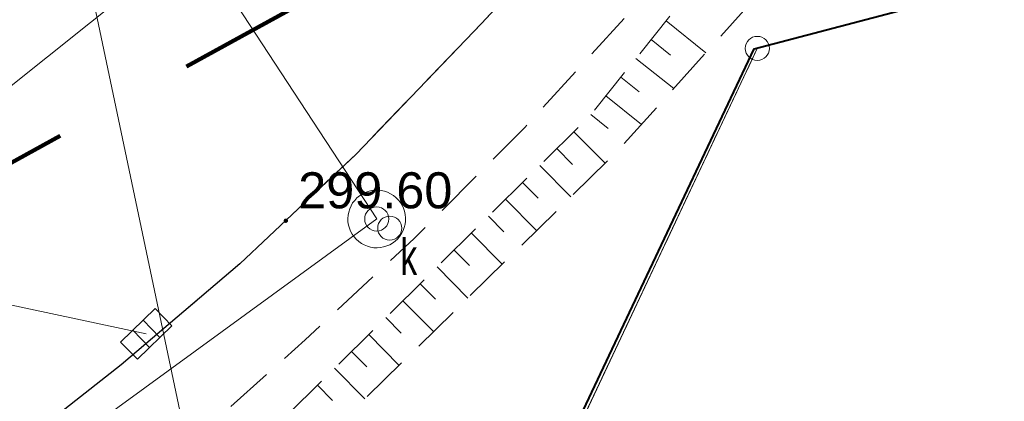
# Model space of a CAD drawing. Header units: metres. Extents: x 6567444 to 13135881, y 5574237 to 11149086.
# Tile 78 of 191: x 6567925 to 6567946, y 5574372 to 5574380. Entities that reach past the tile are written whole.
import ezdxf
from ezdxf.enums import TextEntityAlignment as Align

# ---------------------------------------------------------------- set-up
doc = ezdxf.new("R2010")
doc.units = ezdxf.units.M
for name, pattern in [('2.0_1.0', [3, 2, -1]), ('L_0_03', [1, 0.5, -0.5]), ('L_0_04', [1.5, 1, -0.5])]:
    doc.linetypes.add(name, pattern=pattern)
for name, color, linetype, lineweight in [('EGB_DzialkaEwidencyjna', 7, 'Continuous', 18), ('EGB_Klasouzytek', 92, 'Continuous', 18), ('EGB_KonturUzytkuGruntowego', 92, 'Continuous', 18), ('EGB_PunktGraniczny', 7, 'Continuous', 18), ('GES_InneUrzadzeniaTowarzyszace', 7, 'Continuous', 18), ('GES_InneUrzadzeniaTowarzyszace_P', 7, 'Continuous', 18), ('GES_PrzewodKanalizacyjny', 36, 'Continuous', 18), ('GES_PrzewodWodociagowy', 5, 'Continuous', 18), ('GES_UrzadzeniaSiecKanalizacyjna_P', 7, 'Continuous', 18), ('KR_ObiektKarto', 7, 'Continuous', 18), ('MP_LINIE_REGULAC', 135, 'Continuous', 40), ('OT_Komunikacja', 7, 'Continuous', 18), ('OT_Skarpa', 7, 'Continuous', 18), ('OTRS', 7, 'Continuous', 13), ('OTRS_O', 7, 'Continuous', 20), ('Z_ZAKRES', 214, 'Continuous', 90)]:
    doc.layers.add(name, color=color, linetype=linetype, lineweight=lineweight)
doc.layers.add('FORMA - Arch 01 - PZT 1 Strefy', color=7, linetype='Continuous')
doc.styles.add('BDOT', font='arial.ttf', dxfattribs={"width": 0.9})
doc.styles.get("Standard").update_dxf_attribs({"font": 'arial.ttf'})
pattern_1 = [(45, (0, 0), (-0.265165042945, 0.265165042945), [])]

# ---------------------------------------------------------------- blocks, each defined once
blk = doc.blocks.new('L_0_02_2')
at = {"color": 0}
blk.add_point((0, 0), dxfattribs=at)
blk = doc.blocks.new('L_0_02_1')
at = {"color": 0}
blk.add_point((0, 0), dxfattribs=at)
blk = doc.blocks.new('EGPG_S')
at = {"color": 0, "linetype": 'Continuous', "lineweight": 18}
blk.add_circle((0, 0), 0.5, dxfattribs=at)
blk = doc.blocks.new('other_SUPW_O')
at = {"color": 0, "linetype": 'Continuous', "lineweight": 18}
blk.add_circle((0, 0), 0.5, dxfattribs=at)
blk = doc.blocks.new('SUPK_K')
at = {"color": 0, "linetype": 'Continuous', "lineweight": 18}
blk.add_circle((0, 0), 0.5, dxfattribs=at)
blk = doc.blocks.new('other_SUKK')
at = {"color": 0, "linetype": 'Continuous', "lineweight": 18, "flags": 128}
blk.add_lwpolyline([(1, 0.5), (1, -0.5), (-1, -0.5), (-1, 0.5), (1, 0.5)], close=True, dxfattribs=at)
for points in [[(-0.3, 0.5), (-0.3, -0.5)], [(0.3, 0.5), (0.3, -0.5)]]:
    blk.add_lwpolyline(points, dxfattribs=at)
blk = doc.blocks.new('OTRS')
at = {"layer": 'OTRS', "color": 0, "lineweight": -3, "const_width": 0.09}
blk.add_lwpolyline([(-0.045, 0, 1), (0.045, 0, 1)], format="xyb", close=True, dxfattribs=at)
at = {"layer": 'OTRS_O', "color": 0, "style": 'BDOT'}
blk.add_attdef('RZEDNA', (0.514, 0.515), '', height=1.5, dxfattribs=at)
blk = doc.blocks.new('_MDCP')
at = {"layer": 'EGB_DzialkaEwidencyjna', "linetype": 'CONTINUOUS', "lineweight": 18}
for p, q in [((6567870.09, 5574563.29), (6567937.22, 5574576.21)), ((6567937.22, 5574576.21), (6567953.2, 5574485.85)), ((6567921.55, 5574569.11), (6567849.51, 5574552.26)), ((6567946.41, 5574443.1), (6567921.55, 5574569.11)), ((6567848.19, 5574557.83), (6567870.09, 5574563.29)), ((6567849.51, 5574552.26), (6567848.19, 5574557.83)), ((6567953.2, 5574485.85), (6567954.34, 5574479.4)), ((6567954.34, 5574479.4), (6567964.63, 5574421.22)), ((6567945.87, 5574426.93), (6567946.41, 5574443.1)), ((6567941.78, 5574411.28), (6567945.87, 5574426.93)), ((6567964.63, 5574421.22), (6567961.98, 5574385.01)), ((6567926.87, 5574389.48), (6567941.78, 5574411.28)), ((6567903.73, 5574376.76), (6567926.87, 5574389.48)), ((6567961.98, 5574385.01), (6567940.38, 5574379.35)), ((6567940.38, 5574379.35), (6567927.03, 5574350.99)), ((6567864.17, 5574367.81), (6567903.73, 5574376.76)), ((6567869.98, 5574345.11), (6567864.17, 5574367.81)), ((6567921.32, 5574359.06), (6567869.98, 5574345.11)), ((6567923.464, 5574348.631), (6567921.32, 5574359.06)), ((6567927.03, 5574350.99), (6567923.464, 5574348.631))]:
    blk.add_line(p, q, dxfattribs=at)
at = {"layer": 'EGB_Klasouzytek', "lineweight": 18}
blk.add_lwpolyline([(6567937.22, 5574576.21), (6567953.2, 5574485.85), (6567954.34, 5574479.4), (6567964.63, 5574421.22), (6567961.98, 5574385.01), (6567940.38, 5574379.35), (6567928.595, 5574354.314)], dxfattribs=at)
at = {"layer": 'EGB_KonturUzytkuGruntowego', "linetype": 'L_0_03', "lineweight": 18}
blk.add_lwpolyline([(6567953.2, 5574485.85), (6567954.34, 5574479.4), (6567964.63, 5574421.22), (6567961.98, 5574385.01), (6567940.38, 5574379.35), (6567928.595, 5574354.314)], dxfattribs=at)
at = {"layer": 'EGB_PunktGraniczny'}
blk.add_point((6567940.38, 5574379.35), dxfattribs=at)
at = {"layer": 'GES_InneUrzadzeniaTowarzyszace', "color": 36, "linetype": 'Continuous', "lineweight": 18, "flags": 128}
blk.add_lwpolyline([(6567932.409, 5574375.203), (6567932.342, 5574375.214), (6567932.276, 5574375.233), (6567932.212, 5574375.259), (6567932.152, 5574375.291), (6567932.096, 5574375.331), (6567932.045, 5574375.377), (6567932, 5574375.428), (6567931.96, 5574375.484), (6567931.927, 5574375.544), (6567931.902, 5574375.608), (6567931.884, 5574375.674), (6567931.873, 5574375.741), (6567931.87, 5574375.81), (6567931.875, 5574375.878), (6567931.888, 5574375.945), (6567931.908, 5574376.011), (6567931.936, 5574376.073), (6567931.97, 5574376.133), (6567932.012, 5574376.187), (6567932.059, 5574376.237), (6567932.111, 5574376.281), (6567932.168, 5574376.319), (6567932.229, 5574376.35), (6567932.294, 5574376.374), (6567932.36, 5574376.39), (6567932.428, 5574376.399), (6567932.497, 5574376.4), (6567932.565, 5574376.393), (6567932.632, 5574376.378), (6567932.696, 5574376.356), (6567932.758, 5574376.326), (6567932.816, 5574376.29), (6567932.87, 5574376.247), (6567932.918, 5574376.199), (6567932.961, 5574376.145), (6567932.997, 5574376.087), (6567933.026, 5574376.025), (6567933.048, 5574375.96), (6567933.063, 5574375.893), (6567933.069, 5574375.825), (6567933.068, 5574375.757), (6567933.06, 5574375.689), (6567933.043, 5574375.622), (6567933.019, 5574375.558), (6567932.988, 5574375.497), (6567932.95, 5574375.44), (6567932.906, 5574375.388), (6567932.856, 5574375.341), (6567932.801, 5574375.3), (6567932.742, 5574375.265), (6567932.679, 5574375.238), (6567932.613, 5574375.218), (6567932.546, 5574375.205), (6567932.478, 5574375.2)], close=True, dxfattribs=at)
at = {"layer": 'GES_PrzewodKanalizacyjny', "color": 36, "linetype": 'Continuous', "lineweight": 18, "flags": 128}
for points in [[(6567920.36, 5574374.97), (6567940.577, 5574391.128)], [(6567925.72, 5574386.13), (6567932.47, 5574375.8)], [(6567919.53, 5574366.37), (6567932.47, 5574375.8)], [(6567927.681, 5574373.41), (6567920.36, 5574374.97)]]:
    blk.add_lwpolyline(points, dxfattribs=at)
at = {"layer": 'GES_PrzewodWodociagowy', "color": 5, "linetype": 'Continuous', "lineweight": 18}
blk.add_lwpolyline([(6567931.67, 5574356.163), (6567925.94, 5574383.41), (6567967.469, 5574392.165)], dxfattribs=at)
at = {"layer": 'KR_ObiektKarto', "linetype": 'Continuous', "lineweight": 18, "flags": 128}
for points in [[(6567938.484, 5574379.922), (6567939.312, 5574379.258)], [(6567938.171, 5574379.532), (6567938.574, 5574379.209)], [(6567937.858, 5574379.141), (6567938.643, 5574378.513)], [(6567937.546, 5574378.751), (6567937.927, 5574378.446)], [(6567937.233, 5574378.361), (6567937.974, 5574377.768)], [(6567936.921, 5574377.971), (6567937.28, 5574377.683)], [(6567936.57, 5574377.615), (6567937.219, 5574376.958)], [(6567936.214, 5574377.264), (6567936.538, 5574376.936)], [(6567935.859, 5574376.912), (6567936.505, 5574376.258)], [(6567935.503, 5574376.56), (6567935.826, 5574376.234)], [(6567935.148, 5574376.209), (6567935.792, 5574375.557)], [(6567934.792, 5574375.857), (6567935.113, 5574375.532)], [(6567934.437, 5574375.506), (6567935.078, 5574374.857)], [(6567934.081, 5574375.154), (6567934.401, 5574374.83)], [(6567933.725, 5574374.802), (6567934.364, 5574374.156)], [(6567933.37, 5574374.451), (6567933.689, 5574374.129)], [(6567933.014, 5574374.099), (6567933.651, 5574373.456)], [(6567932.659, 5574373.748), (6567932.976, 5574373.427)], [(6567932.303, 5574373.396), (6567932.937, 5574372.755)], [(6567931.948, 5574373.045), (6567932.264, 5574372.725)], [(6567931.592, 5574372.693), (6567932.223, 5574372.055)], [(6567931.237, 5574372.341), (6567931.552, 5574372.023)]]:
    blk.add_lwpolyline(points, dxfattribs=at)
at = {"layer": 'MP_LINIE_REGULAC', "linetype": 'Continuous'}
blk.add_lwpolyline([(6567928.454, 5574354.229), (6567940.318, 5574379.339), (6567965.138, 5574385.87)], dxfattribs=at)
at = {"layer": 'OT_Komunikacja', "color": 7, "linetype": 'Continuous', "lineweight": 25, "flags": 128}
blk.add_lwpolyline([(6567946.829, 5574396.401), (6567945.062, 5574393.494), (6567943.667, 5574391.188), (6567941.714, 5574388.428), (6567939.717, 5574385.726), (6567938.499, 5574384.155), (6567936.766, 5574382.158), (6567934.651, 5574379.867), (6567932.034, 5574377.144), (6567929.626, 5574374.868), (6567927.159, 5574372.769), (6567924.721, 5574370.845), (6567920.178, 5574367.514), (6567919.163, 5574366.875), (6567917.209, 5574365.668), (6567912.846, 5574363.203), (6567908.053, 5574360.812), (6567905.63, 5574359.784), (6567900.842, 5574357.997)], dxfattribs=at)
at = {"layer": 'OT_Komunikacja', "color": 7, "linetype": 'L_0_04', "lineweight": 18, "flags": 128}
blk.add_lwpolyline([(6567954.89, 5574468.512), (6567956.089, 5574463.26), (6567957.252, 5574458.143), (6567957.794, 5574455.218), (6567958.727, 5574450.183), (6567959.058, 5574447.861), (6567959.67, 5574442.376), (6567959.67, 5574436.486), (6567959.545, 5574431.99), (6567959.099, 5574427.014), (6567958.044, 5574420.969), (6567957.324, 5574417.445), (6567956.07, 5574412.854), (6567954.526, 5574407.996), (6567952.42, 5574402.809), (6567950.598, 5574398.897), (6567948.007, 5574394.119), (6567947.234, 5574392.908), (6567943.824, 5574387.695), (6567941.21, 5574384.2), (6567938.511, 5574380.967), (6567935.556, 5574377.712), (6567933.248, 5574375.394), (6567930.983, 5574373.286), (6567929, 5574371.503), (6567927.008, 5574369.919), (6567923.991, 5574367.643), (6567920.708, 5574365.356), (6567918.61, 5574364.087), (6567916.996, 5574363.184), (6567918.799, 5574366.142), (6567919.163, 5574366.875), (6567920.178, 5574367.514), (6567924.721, 5574370.845), (6567927.159, 5574372.769), (6567929.626, 5574374.868), (6567932.034, 5574377.144), (6567934.651, 5574379.867), (6567936.766, 5574382.158), (6567938.499, 5574384.155), (6567939.717, 5574385.726), (6567941.714, 5574388.428), (6567943.667, 5574391.188), (6567945.062, 5574393.494), (6567946.829, 5574396.401), (6567947.856, 5574398.247), (6567949.105, 5574400.712), (6567950.226, 5574403.154), (6567951.475, 5574406.082), (6567953.08, 5574410.424), (6567953.824, 5574412.7), (6567954.863, 5574416.361), (6567955.634, 5574419.668), (6567956.001, 5574421.378), (6567956.525, 5574424.251), (6567956.882, 5574426.779), (6567957.102, 5574428.646), (6567957.291, 5574430.461), (6567957.448, 5574433.219), (6567957.584, 5574436.196), (6567957.494, 5574439.375), (6567957.326, 5574443.683), (6567956.865, 5574448.256), (6567955.717, 5574455.051), (6567954.618, 5574460.152), (6567953.982, 5574463.046), (6567953.196, 5574466.527), (6567952.865, 5574468.02), (6567953.104, 5574468.962), (6567953.7, 5574470.618), (6567954.406, 5574471.956), (6567954.979, 5574472.711), (6567955.47, 5574473.02), (6567955.795, 5574470.584)], close=True, dxfattribs=at)
at = {"layer": 'OT_Skarpa', "color": 7, "linetype": 'L_0_04', "lineweight": 18, "flags": 128}
blk.add_lwpolyline([(6567955.232, 5574406.177), (6567951.756, 5574398.203), (6567947.269, 5574389.868), (6567942.777, 5574383.115), (6567937.448, 5574377.183), (6567930.261, 5574370.129), (6567925.735, 5574366.886), (6567916.441, 5574361.219), (6567908.061, 5574356.673), (6567903.277, 5574354.979), (6567890.931, 5574351.328), (6567881.688, 5574348.638), (6567870.25, 5574345.423), (6567870.125, 5574346.245), (6567881.513, 5574349.229), (6567890.859, 5574351.844), (6567903.074, 5574355.601), (6567907.897, 5574357.115), (6567916.207, 5574361.546), (6567925.258, 5574367.328), (6567929.831, 5574370.951), (6567936.889, 5574377.931), (6567941.701, 5574383.939), (6567946.663, 5574390.442), (6567951.323, 5574398.426), (6567954.838, 5574406.196), (6567955.936, 5574410.199)], close=True, dxfattribs=at)
at = {"layer": 'Z_ZAKRES', "linetype": '2.0_1.0', "lineweight": 140, "ltscale": 3}
blk.add_lwpolyline([(6567820.407, 5574555.719), (6567847.232, 5574561.997), (6567929.356, 5574581.206), (6567956.443, 5574443.911), (6567955.827, 5574425.481), (6567951.015, 5574407.07), (6567933.777, 5574381.866), (6567907.312, 5574367.318), (6567855.739, 5574355.65), (6567852.582, 5574378.747), (6567848.105, 5574411.572), (6567841.693, 5574438.994), (6567818.946, 5574517.253)], close=True, dxfattribs=at)
at = {"layer": 'EGB_DzialkaEwidencyjna', "linetype": 'Continuous', "xscale": 0.5, "yscale": 0.5, "zscale": 0.5}
for name, rotation in [('L_0_02_2', 14.68), ('L_0_02_1', 244.79)]:
    blk.add_blockref(name, (6567940.38, 5574379.35), dxfattribs=dict(at, rotation=rotation))
at = {"layer": 'EGB_PunktGraniczny', "linetype": 'Continuous', "xscale": 0.5, "yscale": 0.5, "zscale": 0.5}
blk.add_blockref('EGPG_S', (6567940.38, 5574379.35), dxfattribs=at)
at = {"layer": 'GES_InneUrzadzeniaTowarzyszace_P', "color": 36, "linetype": 'Continuous', "xscale": 0.5, "yscale": 0.5, "zscale": 0.5}
blk.add_blockref('SUPK_K', (6567932.47, 5574375.8), dxfattribs=at)
at = {"layer": 'GES_InneUrzadzeniaTowarzyszace_P', "linetype": 'Continuous', "xscale": 0.5, "yscale": 0.5, "zscale": 0.5}
blk.add_blockref('other_SUPW_O', (6567932.74, 5574375.61), dxfattribs=at)
at = {"layer": 'GES_UrzadzeniaSiecKanalizacyjna_P', "color": 36, "linetype": 'Continuous', "xscale": 0.4999999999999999, "yscale": 0.4999999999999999, "zscale": 0.5, "rotation": 44.12290132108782}
blk.add_blockref('other_SUKK', (6567927.68, 5574373.409), dxfattribs=at)
at = {"layer": 'OTRS', "xscale": 0.5, "yscale": 0.5, "zscale": 0.5}
blk.add_blockref('OTRS', (6567930.581, 5574375.764, 299.604), dxfattribs=at).add_auto_attribs({'RZEDNA': '299.60'})
at = {"layer": 'GES_InneUrzadzeniaTowarzyszace_P', "color": 7, "lineweight": 15, "width": 0.66}
blk.add_text('k', height=0.75, dxfattribs=at).set_placement((6567932.965, 5574375.385), align=Align.TOP_LEFT)
blk = doc.blocks.new('PR1183 Chorzów Metalowców V09_TT')
at = {"layer": 'FORMA - Arch 01 - PZT 1 Strefy', "linetype": 'Continuous', "lineweight": 0, "true_color": 0x577933}
h = blk.add_hatch(dxfattribs=at)
h.set_pattern_fill('ANSI31', color=77, scale=3, style=0)
h.set_pattern_definition(pattern_1)
h.paths.add_polyline_path([(6567874.014, 5574368.787), (6567903.73, 5574375.51), (6567926.87, 5574388.23), (6567941.769, 5574410.008), (6567945.87, 5574425.68), (6567946.274, 5574437.791), (6567944.961, 5574438.318), (6567943.09, 5574447.025), (6567939.696, 5574458.048), (6567938.856, 5574457.187), (6567945.454, 5574426.488), (6567940.566, 5574425.437), (6567942.208, 5574417.794, -0.198349), (6567940.833, 5574410.263), (6567926.815, 5574389.768), (6567903.433, 5574376.914), (6567873.643, 5574370.512)])
blk = doc.blocks.new('GE.I.6640.1.468.2024_MDCP_dodatkowe pomiary_12.03.2026')
at = {"layer": 'EGB_DzialkaEwidencyjna', "linetype": 'CONTINUOUS', "lineweight": 18}
for p, q in [((6567870.09, 5574563.29), (6567937.22, 5574576.21)), ((6567937.22, 5574576.21), (6567953.2, 5574485.85)), ((6567921.55, 5574569.11), (6567849.51, 5574552.26)), ((6567946.41, 5574443.1), (6567921.55, 5574569.11)), ((6567848.19, 5574557.83), (6567870.09, 5574563.29)), ((6567849.51, 5574552.26), (6567848.19, 5574557.83)), ((6567953.2, 5574485.85), (6567954.34, 5574479.4)), ((6567954.34, 5574479.4), (6567964.63, 5574421.22)), ((6567945.87, 5574426.93), (6567946.41, 5574443.1)), ((6567941.78, 5574411.28), (6567945.87, 5574426.93)), ((6567964.63, 5574421.22), (6567961.98, 5574385.01)), ((6567926.87, 5574389.48), (6567941.78, 5574411.28)), ((6567903.73, 5574376.76), (6567926.87, 5574389.48)), ((6567961.98, 5574385.01), (6567940.38, 5574379.35)), ((6567940.38, 5574379.35), (6567927.03, 5574350.99)), ((6567864.17, 5574367.81), (6567903.73, 5574376.76)), ((6567869.98, 5574345.11), (6567864.17, 5574367.81)), ((6567921.32, 5574359.06), (6567869.98, 5574345.11)), ((6567923.464, 5574348.631), (6567921.32, 5574359.06)), ((6567927.03, 5574350.99), (6567923.464, 5574348.631))]:
    blk.add_line(p, q, dxfattribs=at)
at = {"layer": 'EGB_Klasouzytek', "lineweight": 18}
blk.add_lwpolyline([(6567937.22, 5574576.21), (6567953.2, 5574485.85), (6567954.34, 5574479.4), (6567964.63, 5574421.22), (6567961.98, 5574385.01), (6567940.38, 5574379.35), (6567928.595, 5574354.314)], dxfattribs=at)
at = {"layer": 'EGB_KonturUzytkuGruntowego', "linetype": 'L_0_03', "lineweight": 18}
blk.add_lwpolyline([(6567953.2, 5574485.85), (6567954.34, 5574479.4), (6567964.63, 5574421.22), (6567961.98, 5574385.01), (6567940.38, 5574379.35), (6567928.595, 5574354.314)], dxfattribs=at)
at = {"layer": 'EGB_PunktGraniczny'}
blk.add_point((6567940.38, 5574379.35), dxfattribs=at)
at = {"layer": 'GES_InneUrzadzeniaTowarzyszace', "color": 36, "linetype": 'Continuous', "lineweight": 18, "flags": 128}
blk.add_lwpolyline([(6567932.409, 5574375.203), (6567932.342, 5574375.214), (6567932.276, 5574375.233), (6567932.212, 5574375.259), (6567932.152, 5574375.291), (6567932.096, 5574375.331), (6567932.045, 5574375.377), (6567932, 5574375.428), (6567931.96, 5574375.484), (6567931.927, 5574375.544), (6567931.902, 5574375.608), (6567931.884, 5574375.674), (6567931.873, 5574375.741), (6567931.87, 5574375.81), (6567931.875, 5574375.878), (6567931.888, 5574375.945), (6567931.908, 5574376.011), (6567931.936, 5574376.073), (6567931.97, 5574376.133), (6567932.012, 5574376.187), (6567932.059, 5574376.237), (6567932.111, 5574376.281), (6567932.168, 5574376.319), (6567932.229, 5574376.35), (6567932.294, 5574376.374), (6567932.36, 5574376.39), (6567932.428, 5574376.399), (6567932.497, 5574376.4), (6567932.565, 5574376.393), (6567932.632, 5574376.378), (6567932.696, 5574376.356), (6567932.758, 5574376.326), (6567932.816, 5574376.29), (6567932.87, 5574376.247), (6567932.918, 5574376.199), (6567932.961, 5574376.145), (6567932.997, 5574376.087), (6567933.026, 5574376.025), (6567933.048, 5574375.96), (6567933.063, 5574375.893), (6567933.069, 5574375.825), (6567933.068, 5574375.757), (6567933.06, 5574375.689), (6567933.043, 5574375.622), (6567933.019, 5574375.558), (6567932.988, 5574375.497), (6567932.95, 5574375.44), (6567932.906, 5574375.388), (6567932.856, 5574375.341), (6567932.801, 5574375.3), (6567932.742, 5574375.265), (6567932.679, 5574375.238), (6567932.613, 5574375.218), (6567932.546, 5574375.205), (6567932.478, 5574375.2)], close=True, dxfattribs=at)
at = {"layer": 'GES_PrzewodKanalizacyjny', "color": 36, "linetype": 'Continuous', "lineweight": 18, "flags": 128}
for points in [[(6567920.36, 5574374.97), (6567940.577, 5574391.128)], [(6567925.72, 5574386.13), (6567932.47, 5574375.8)], [(6567919.53, 5574366.37), (6567932.47, 5574375.8)], [(6567927.681, 5574373.41), (6567920.36, 5574374.97)]]:
    blk.add_lwpolyline(points, dxfattribs=at)
at = {"layer": 'GES_PrzewodWodociagowy', "color": 5, "linetype": 'Continuous', "lineweight": 18}
blk.add_lwpolyline([(6567931.67, 5574356.163), (6567925.94, 5574383.41), (6567967.469, 5574392.165)], dxfattribs=at)
at = {"layer": 'KR_ObiektKarto', "linetype": 'Continuous', "lineweight": 18, "flags": 128}
for points in [[(6567938.484, 5574379.922), (6567939.312, 5574379.258)], [(6567938.171, 5574379.532), (6567938.574, 5574379.209)], [(6567937.858, 5574379.141), (6567938.643, 5574378.513)], [(6567937.546, 5574378.751), (6567937.927, 5574378.446)], [(6567937.233, 5574378.361), (6567937.974, 5574377.768)], [(6567936.921, 5574377.971), (6567937.28, 5574377.683)], [(6567936.57, 5574377.615), (6567937.219, 5574376.958)], [(6567936.214, 5574377.264), (6567936.538, 5574376.936)], [(6567935.859, 5574376.912), (6567936.505, 5574376.258)], [(6567935.503, 5574376.56), (6567935.826, 5574376.234)], [(6567935.148, 5574376.209), (6567935.792, 5574375.557)], [(6567934.792, 5574375.857), (6567935.113, 5574375.532)], [(6567934.437, 5574375.506), (6567935.078, 5574374.857)], [(6567934.081, 5574375.154), (6567934.401, 5574374.83)], [(6567933.725, 5574374.802), (6567934.364, 5574374.156)], [(6567933.37, 5574374.451), (6567933.689, 5574374.129)], [(6567933.014, 5574374.099), (6567933.651, 5574373.456)], [(6567932.659, 5574373.748), (6567932.976, 5574373.427)], [(6567932.303, 5574373.396), (6567932.937, 5574372.755)], [(6567931.948, 5574373.045), (6567932.264, 5574372.725)], [(6567931.592, 5574372.693), (6567932.223, 5574372.055)], [(6567931.237, 5574372.341), (6567931.552, 5574372.023)]]:
    blk.add_lwpolyline(points, dxfattribs=at)
at = {"layer": 'MP_LINIE_REGULAC', "linetype": 'Continuous'}
blk.add_lwpolyline([(6567928.454, 5574354.229), (6567940.318, 5574379.339), (6567965.138, 5574385.87)], dxfattribs=at)
at = {"layer": 'OT_Komunikacja', "color": 7, "linetype": 'Continuous', "lineweight": 25, "flags": 128}
blk.add_lwpolyline([(6567946.829, 5574396.401), (6567945.062, 5574393.494), (6567943.667, 5574391.188), (6567941.714, 5574388.428), (6567939.717, 5574385.726), (6567938.499, 5574384.155), (6567936.766, 5574382.158), (6567934.651, 5574379.867), (6567932.034, 5574377.144), (6567929.626, 5574374.868), (6567927.159, 5574372.769), (6567924.721, 5574370.845), (6567920.178, 5574367.514), (6567919.163, 5574366.875), (6567917.209, 5574365.668), (6567912.846, 5574363.203), (6567908.053, 5574360.812), (6567905.63, 5574359.784), (6567900.842, 5574357.997)], dxfattribs=at)
at = {"layer": 'OT_Komunikacja', "color": 7, "linetype": 'L_0_04', "lineweight": 18, "flags": 128}
blk.add_lwpolyline([(6567954.89, 5574468.512), (6567956.089, 5574463.26), (6567957.252, 5574458.143), (6567957.794, 5574455.218), (6567958.727, 5574450.183), (6567959.058, 5574447.861), (6567959.67, 5574442.376), (6567959.67, 5574436.486), (6567959.545, 5574431.99), (6567959.099, 5574427.014), (6567958.044, 5574420.969), (6567957.324, 5574417.445), (6567956.07, 5574412.854), (6567954.526, 5574407.996), (6567952.42, 5574402.809), (6567950.598, 5574398.897), (6567948.007, 5574394.119), (6567947.234, 5574392.908), (6567943.824, 5574387.695), (6567941.21, 5574384.2), (6567938.511, 5574380.967), (6567935.556, 5574377.712), (6567933.248, 5574375.394), (6567930.983, 5574373.286), (6567929, 5574371.503), (6567927.008, 5574369.919), (6567923.991, 5574367.643), (6567920.708, 5574365.356), (6567918.61, 5574364.087), (6567916.996, 5574363.184), (6567918.799, 5574366.142), (6567919.163, 5574366.875), (6567920.178, 5574367.514), (6567924.721, 5574370.845), (6567927.159, 5574372.769), (6567929.626, 5574374.868), (6567932.034, 5574377.144), (6567934.651, 5574379.867), (6567936.766, 5574382.158), (6567938.499, 5574384.155), (6567939.717, 5574385.726), (6567941.714, 5574388.428), (6567943.667, 5574391.188), (6567945.062, 5574393.494), (6567946.829, 5574396.401), (6567947.856, 5574398.247), (6567949.105, 5574400.712), (6567950.226, 5574403.154), (6567951.475, 5574406.082), (6567953.08, 5574410.424), (6567953.824, 5574412.7), (6567954.863, 5574416.361), (6567955.634, 5574419.668), (6567956.001, 5574421.378), (6567956.525, 5574424.251), (6567956.882, 5574426.779), (6567957.102, 5574428.646), (6567957.291, 5574430.461), (6567957.448, 5574433.219), (6567957.584, 5574436.196), (6567957.494, 5574439.375), (6567957.326, 5574443.683), (6567956.865, 5574448.256), (6567955.717, 5574455.051), (6567954.618, 5574460.152), (6567953.982, 5574463.046), (6567953.196, 5574466.527), (6567952.865, 5574468.02), (6567953.104, 5574468.962), (6567953.7, 5574470.618), (6567954.406, 5574471.956), (6567954.979, 5574472.711), (6567955.47, 5574473.02), (6567955.795, 5574470.584)], close=True, dxfattribs=at)
at = {"layer": 'OT_Skarpa', "color": 7, "linetype": 'L_0_04', "lineweight": 18, "flags": 128}
blk.add_lwpolyline([(6567955.232, 5574406.177), (6567951.756, 5574398.203), (6567947.269, 5574389.868), (6567942.777, 5574383.115), (6567937.448, 5574377.183), (6567930.261, 5574370.129), (6567925.735, 5574366.886), (6567916.441, 5574361.219), (6567908.061, 5574356.673), (6567903.277, 5574354.979), (6567890.931, 5574351.328), (6567881.688, 5574348.638), (6567870.25, 5574345.423), (6567870.125, 5574346.245), (6567881.513, 5574349.229), (6567890.859, 5574351.844), (6567903.074, 5574355.601), (6567907.897, 5574357.115), (6567916.207, 5574361.546), (6567925.258, 5574367.328), (6567929.831, 5574370.951), (6567936.889, 5574377.931), (6567941.701, 5574383.939), (6567946.663, 5574390.442), (6567951.323, 5574398.426), (6567954.838, 5574406.196), (6567955.936, 5574410.199)], close=True, dxfattribs=at)
at = {"layer": 'Z_ZAKRES', "linetype": '2.0_1.0', "lineweight": 140, "ltscale": 3}
blk.add_lwpolyline([(6567820.407, 5574555.719), (6567847.232, 5574561.997), (6567929.356, 5574581.206), (6567956.443, 5574443.911), (6567955.827, 5574425.481), (6567951.015, 5574407.07), (6567933.777, 5574381.866), (6567907.312, 5574367.318), (6567855.739, 5574355.65), (6567852.582, 5574378.747), (6567848.105, 5574411.572), (6567841.693, 5574438.994), (6567818.946, 5574517.253)], close=True, dxfattribs=at)
at = {"layer": 'EGB_DzialkaEwidencyjna', "linetype": 'Continuous', "xscale": 0.5, "yscale": 0.5, "zscale": 0.5}
for name, rotation in [('L_0_02_2', 14.68), ('L_0_02_1', 244.79)]:
    blk.add_blockref(name, (6567940.38, 5574379.35), dxfattribs=dict(at, rotation=rotation))
at = {"layer": 'EGB_PunktGraniczny', "linetype": 'Continuous', "xscale": 0.5, "yscale": 0.5, "zscale": 0.5}
blk.add_blockref('EGPG_S', (6567940.38, 5574379.35), dxfattribs=at)
at = {"layer": 'GES_InneUrzadzeniaTowarzyszace_P', "color": 36, "linetype": 'Continuous', "xscale": 0.5, "yscale": 0.5, "zscale": 0.5}
blk.add_blockref('SUPK_K', (6567932.47, 5574375.8), dxfattribs=at)
at = {"layer": 'GES_InneUrzadzeniaTowarzyszace_P', "linetype": 'Continuous', "xscale": 0.5, "yscale": 0.5, "zscale": 0.5}
blk.add_blockref('other_SUPW_O', (6567932.74, 5574375.61), dxfattribs=at)
at = {"layer": 'GES_UrzadzeniaSiecKanalizacyjna_P', "color": 36, "linetype": 'Continuous', "xscale": 0.4999999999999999, "yscale": 0.4999999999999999, "zscale": 0.5, "rotation": 44.12290132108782}
blk.add_blockref('other_SUKK', (6567927.68, 5574373.409), dxfattribs=at)
at = {"layer": 'OTRS', "xscale": 0.5, "yscale": 0.5, "zscale": 0.5}
blk.add_blockref('OTRS', (6567930.581, 5574375.764, 299.604), dxfattribs=at).add_auto_attribs({'RZEDNA': '299.60'})
at = {"layer": 'GES_InneUrzadzeniaTowarzyszace_P', "color": 7, "lineweight": 15, "width": 0.66}
blk.add_text('k', height=0.75, dxfattribs=at).set_placement((6567932.965, 5574375.385), align=Align.TOP_LEFT)

msp = doc.modelspace()

# ---------------------------------------------------------------- block references
at = {"layer": 'Defpoints'}
msp.add_blockref('GE.I.6640.1.468.2024_MDCP_dodatkowe pomiary_12.03.2026', (0, 0), dxfattribs=at)

# ---------------------------------------------------------------- next in the draw order: block references
msp.add_blockref('PR1183 Chorzów Metalowców V09_TT', (0, 1.25))

# ---------------------------------------------------------------- next in the draw order: block references
msp.add_blockref('_MDCP', (0, 0))

# ---------------------------------------------------------------- next in the draw order: hatches: boundary and pattern name
at = {"layer": 'FORMA - Arch 01 - PZT 1 Strefy', "linetype": 'Continuous', "lineweight": 0, "true_color": 0x577933}
h = msp.add_hatch(dxfattribs=at)
h.set_pattern_fill('ANSI31', color=77, scale=3, style=0)
h.set_pattern_definition(pattern_1)
h.paths.add_polyline_path([(6567874.014, 5574368.787), (6567903.73, 5574375.51), (6567926.87, 5574388.23), (6567941.769, 5574410.008), (6567945.87, 5574425.68), (6567946.274, 5574437.791), (6567944.961, 5574438.318), (6567943.09, 5574447.025), (6567939.696, 5574458.048), (6567938.856, 5574457.187), (6567945.454, 5574426.488), (6567940.566, 5574425.437), (6567942.208, 5574417.794, -0.198349), (6567940.833, 5574410.263), (6567926.815, 5574389.768), (6567903.433, 5574376.914), (6567873.643, 5574370.512)])

doc.saveas('drawing.dxf')
